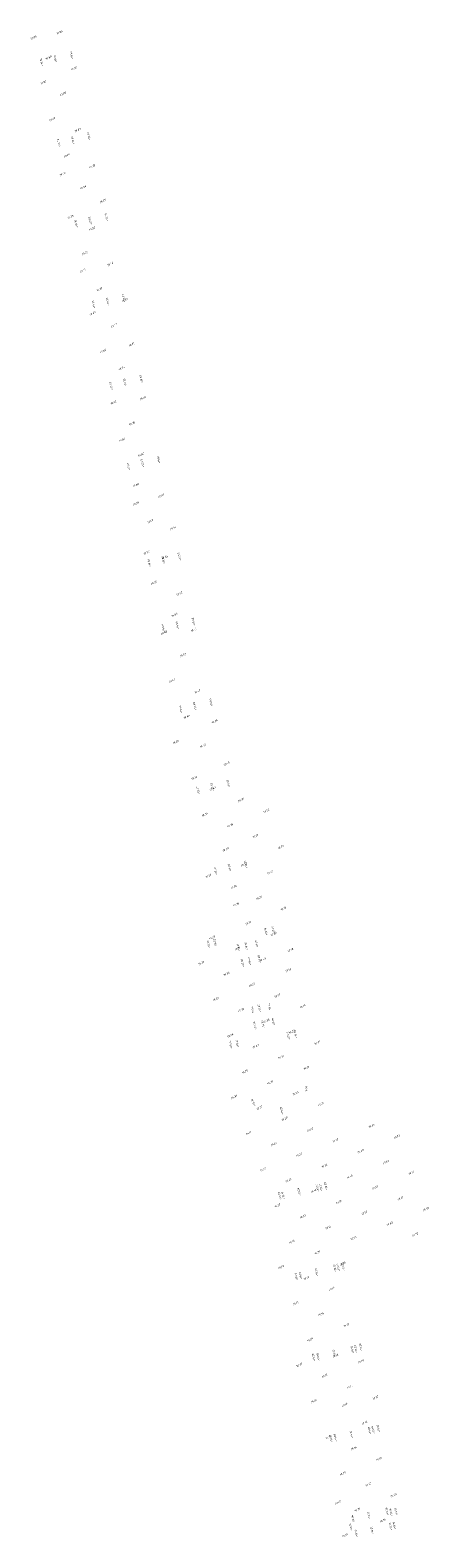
# Model space of a CAD drawing. Header units: metres. Extents: x 202983 to 204040, y 388598 to 392940.
# Tile 7 of 19: x 203912 to 203985, y 389953 to 390226. Entities that reach past the tile are written whole.
import ezdxf

# ---------------------------------------------------------------- set-up
doc = ezdxf.new("R2010")
doc.units = ezdxf.units.M
doc.layers.add('B-WE-OG-HOOGTEPUNT-T18', color=252, linetype='Continuous', lineweight=18)
doc.layers.add('N-WE-OG-HOOGTEPUNT-T25', color=7, linetype='Continuous', lineweight=25)
doc.styles.add('NLCS-ISO', font='NLCS-ISO.ttf')
doc.styles.add('NLCS-ISO-M200-T18', font='NLCS-ISO.ttf', dxfattribs={"height": 0.36})

msp = doc.modelspace()

# ---------------------------------------------------------------- texts
at = {"layer": 'B-WE-OG-HOOGTEPUNT-T18', "linetype": 'Continuous', "lineweight": 18, "char_height": 0.36, "attachment_point": 8, "rotation": 27, "style": 'NLCS-ISO'}
for s, insert in [('{\\fNLCS-ISO|b0|i1|c0|p2;\\C256;19.85}', (203913.11, 390224.41, 19.85)), ('{\\fNLCS-ISO|b0|i1|c0|p2;\\C256;19.86}', (203917.83, 390225.36, 19.86)), ('{\\fNLCS-ISO|b0|i1|c0|p2;\\C256;19.88}', (203915.86, 390220.76, 19.88)), ('{\\fNLCS-ISO|b0|i1|c0|p2;\\C256;19.81}', (203920.46, 390218.8, 19.81)), ('{\\fNLCS-ISO|b0|i1|c0|p2;\\C256;19.82}', (203914.92, 390216.29, 19.82)), ('{\\fNLCS-ISO|b0|i1|c0|p2;\\C256;19.88}', (203918.49, 390214.2, 19.88)), ('{\\fNLCS-ISO|b0|i1|c0|p2;\\C256;19.80}', (203916.53, 390209.6, 19.8)), ('{\\fNLCS-ISO|b0|i1|c0|p2;\\C256;19.83}', (203921.13, 390207.64, 19.83)), ('{\\fNLCS-ISO|b0|i1|c0|p2;\\C256;19.81}', (203919.16, 390203.04, 19.81)), ('{\\fNLCS-ISO|b0|i1|c0|p2;\\C256;19.76}', (203918.4, 390199.65, 19.76)), ('{\\fNLCS-ISO|b0|i1|c0|p2;\\C256;19.78}', (203923.76, 390201.07, 19.78)), ('{\\fNLCS-ISO|b0|i1|c0|p2;\\C256;19.84}', (203922.14, 390197.26, 19.84)), ('{\\fNLCS-ISO|b0|i1|c0|p2;\\C256;19.75}', (203925.7, 390194.76, 19.75)), ('{\\fNLCS-ISO|b0|i1|c0|p2;\\C256;19.73}', (203919.82, 390191.88, 19.73)), ('{\\fNLCS-ISO|b0|i1|c0|p2;\\C256;19.82}', (203923.76, 390189.78, 19.82)), ('{\\fNLCS-ISO|b0|i1|c0|p2;\\C256;19.75}', (203922.45, 390185.32, 19.75)), ('{\\fNLCS-ISO|b0|i1|c0|p2;\\C256;19.76}', (203927.05, 390183.35, 19.76)), ('{\\fNLCS-ISO|b0|i1|c0|p2;\\C256;19.71}', (203922.05, 390182.15, 19.71)), ('{\\fNLCS-ISO|b0|i1|c0|p2;\\C256;19.77}', (203925.08, 390178.75, 19.77)), ('{\\fNLCS-ISO|b0|i1|c0|p2;\\C256;19.69}', (203923.86, 390174.42, 19.69)), ('{\\fNLCS-ISO|b0|i1|c0|p2;\\C256;19.72}', (203929.68, 390176.79, 19.72)), ('{\\fNLCS-ISO|b0|i1|c0|p2;\\C256;19.77}', (203927.72, 390172.19, 19.77)), ('{\\fNLCS-ISO|b0|i1|c0|p2;\\C256;19.71}', (203930.92, 390168.76, 19.71)), ('{\\fNLCS-ISO|b0|i1|c0|p2;\\C256;19.68}', (203925.75, 390167.59, 19.68)), ('{\\fNLCS-ISO|b0|i1|c0|p2;\\C256;19.74}', (203929.13, 390164.47, 19.74)), ('{\\fNLCS-ISO|b0|i1|c0|p2;\\C256;19.62}', (203927.63, 390158.26, 19.62)), ('{\\fNLCS-ISO|b0|i1|c0|p2;\\C256;19.66}', (203932.98, 390159.06, 19.66)), ('{\\fNLCS-ISO|b0|i1|c0|p2;\\C256;19.70}', (203931.01, 390154.46, 19.7)), ('{\\fNLCS-ISO|b0|i1|c0|p2;\\C256;19.61}', (203929.16, 390151.5, 19.61)), ('{\\fNLCS-ISO|b0|i1|c0|p2;\\C256;19.68}', (203932.61, 390148.81, 19.68)), ('{\\fNLCS-ISO|b0|i1|c0|p2;\\C256;19.60}', (203931.67, 390143.3, 19.6)), ('{\\fNLCS-ISO|b0|i1|c0|p2;\\C256;19.56}', (203931.71, 390139.95, 19.56)), ('{\\fNLCS-ISO|b0|i1|c0|p2;\\C256;19.59}', (203936.27, 390141.34, 19.59)), ('{\\fNLCS-ISO|b0|i1|c0|p2;\\C256;19.60}', (203934.31, 390136.74, 19.6)), ('{\\fNLCS-ISO|b0|i1|c0|p2;\\C256;19.54}', (203938.43, 390135.5, 19.54)), ('{\\fNLCS-ISO|b0|i1|c0|p2;\\C256;19.52}', (203933.63, 390131.05, 19.52)), ('{\\fNLCS-ISO|b0|i1|c0|p2;\\C256;19.58}', (203936.94, 390130.18, 19.58)), ('{\\fNLCS-ISO|b0|i1|c0|p2;\\C256;19.50}', (203934.97, 390125.58, 19.5)), ('{\\fNLCS-ISO|b0|i1|c0|p2;\\C256;19.52}', (203939.57, 390123.61, 19.52)), ('{\\fNLCS-ISO|b0|i1|c0|p2;\\C256;19.55}', (203938.71, 390119.74, 19.55)), ('{\\fNLCS-ISO|b0|i1|c0|p2;\\C256;19.47}', (203942.2, 390117.05, 19.47)), ('{\\fNLCS-ISO|b0|i1|c0|p2;\\C256;19.48}', (203936.8, 390116.53, 19.48)), ('{\\fNLCS-ISO|b0|i1|c0|p2;\\C256;19.53}', (203940.23, 390112.45, 19.53)), ('{\\fNLCS-ISO|b0|i1|c0|p2;\\C256;19.44}', (203938.26, 390107.86, 19.44)), ('{\\fNLCS-ISO|b0|i1|c0|p2;\\C256;19.47}', (203942.86, 390105.89, 19.47)), ('{\\fNLCS-ISO|b0|i1|c0|p2;\\C256;19.44}', (203940.9, 390101.29, 19.44)), ('{\\fNLCS-ISO|b0|i1|c0|p2;\\C256;19.39}', (203945.95, 390100.42, 19.39)), ('{\\fNLCS-ISO|b0|i1|c0|p2;\\C256;19.29}', (203938.93, 390096.69, 19.29)), ('{\\fNLCS-ISO|b0|i1|c0|p2;\\C256;19.46}', (203943.84, 390096.03, 19.46)), ('{\\fNLCS-ISO|b0|i1|c0|p2;\\C256;19.45}', (203948.12, 390092.76, 19.45)), ('{\\fNLCS-ISO|b0|i1|c0|p2;\\C256;19.36}', (203942.28, 390090.23, 19.36)), ('{\\fNLCS-ISO|b0|i1|c0|p2;\\C256;19.43}', (203945.63, 390088.27, 19.43)), ('{\\fNLCS-ISO|b0|i1|c0|p2;\\C256;19.36}', (203950.75, 390086.2, 19.36)), ('{\\fNLCS-ISO|b0|i1|c0|p2;\\C256;19.38}', (203955.35, 390084.23, 19.38)), ('{\\fNLCS-ISO|b0|i1|c0|p2;\\C256;19.36}', (203944.19, 390083.57, 19.36)), ('{\\fNLCS-ISO|b0|i1|c0|p2;\\C256;19.35}', (203948.79, 390081.6, 19.35)), ('{\\fNLCS-ISO|b0|i1|c0|p2;\\C256;19.27}', (203953.38, 390079.63, 19.27)), ('{\\fNLCS-ISO|b0|i1|c0|p2;\\C256;19.39}', (203947.96, 390077.24, 19.39)), ('{\\fNLCS-ISO|b0|i1|c0|p2;\\C256;18.79}', (203957.98, 390077.67, 18.79)), ('{\\fNLCS-ISO|b0|i1|c0|p2;\\C256;19.30}', (203951.28, 390074.51, 19.3)), ('{\\fNLCS-ISO|b0|i1|c0|p2;\\C256;19.27}', (203944.85, 390072.41, 19.27)), ('{\\fNLCS-ISO|b0|i1|c0|p2;\\C256;19.36}', (203949.45, 390070.44, 19.36)), ('{\\fNLCS-ISO|b0|i1|c0|p2;\\C256;19.21}', (203956.02, 390073.07, 19.21)), ('{\\fNLCS-ISO|b0|i1|c0|p2;\\C256;19.26}', (203954.05, 390068.47, 19.26)), ('{\\fNLCS-ISO|b0|i1|c0|p2;\\C256;19.36}', (203949.87, 390067.29, 19.36)), ('{\\fNLCS-ISO|b0|i1|c0|p2;\\C256;19.18}', (203958.43, 390066.51, 19.18)), ('{\\fNLCS-ISO|b0|i1|c0|p2;\\C256;19.32}', (203952.08, 390063.88, 19.32)), ('{\\fNLCS-ISO|b0|i1|c0|p2;\\C256;19.23}', (203945.52, 390061.25, 19.23)), ('{\\fNLCS-ISO|b0|i1|c0|p2;\\C256;19.20}', (203956.68, 390061.91, 19.2)), ('{\\fNLCS-ISO|b0|i1|c0|p2;\\C256;19.31}', (203950.12, 390059.28, 19.31)), ('{\\fNLCS-ISO|b0|i1|c0|p2;\\C256;19.43}', (203954.71, 390057.31, 19.43)), ('{\\fNLCS-ISO|b0|i1|c0|p2;\\C256;19.18}', (203959.74, 390059.01, 19.18)), ('{\\fNLCS-ISO|b0|i1|c0|p2;\\C256;19.09}', (203943.55, 390056.65, 19.09)), ('{\\fNLCS-ISO|b0|i1|c0|p2;\\C256;19.34}', (203948.15, 390054.68, 19.34)), ('{\\fNLCS-ISO|b0|i1|c0|p2;\\C256;19.19}', (203959.31, 390055.35, 19.19)), ('{\\fNLCS-ISO|b0|i1|c0|p2;\\C256;19.39}', (203952.75, 390052.72, 19.39)), ('{\\fNLCS-ISO|b0|i1|c0|p2;\\C256;19.22}', (203946.18, 390050.09, 19.22)), ('{\\fNLCS-ISO|b0|i1|c0|p2;\\C256;19.30}', (203957.34, 390050.75, 19.3)), ('{\\fNLCS-ISO|b0|i1|c0|p2;\\C256;19.18}', (203961.94, 390048.78, 19.18)), ('{\\fNLCS-ISO|b0|i1|c0|p2;\\C256;19.38}', (203950.78, 390048.12, 19.38)), ('{\\fNLCS-ISO|b0|i1|c0|p2;\\C256;19.38}', (203955.38, 390046.15, 19.38)), ('{\\fNLCS-ISO|b0|i1|c0|p2;\\C256;19.24}', (203948.81, 390043.52, 19.24)), ('{\\fNLCS-ISO|b0|i1|c0|p2;\\C256;19.23}', (203959.97, 390044.19, 19.23)), ('{\\fNLCS-ISO|b0|i1|c0|p2;\\C256;19.43}', (203953.41, 390041.56, 19.43)), ('{\\fNLCS-ISO|b0|i1|c0|p2;\\C256;18.91}', (203964.57, 390042.22, 18.91)), ('{\\fNLCS-ISO|b0|i1|c0|p2;\\C256;19.31}', (203958.01, 390039.59, 19.31)), ('{\\fNLCS-ISO|b0|i1|c0|p2;\\C256;19.19}', (203962.61, 390037.62, 19.19)), ('{\\fNLCS-ISO|b0|i1|c0|p2;\\C256;19.25}', (203951.45, 390036.96, 19.25)), ('{\\fNLCS-ISO|b0|i1|c0|p2;\\C256;19.30}', (203956.04, 390034.99, 19.3)), ('{\\fNLCS-ISO|b0|i1|c0|p2;\\C256;19.08}', (203949.48, 390032.36, 19.08)), ('{\\fNLCS-ISO|b0|i1|c0|p2;\\C256;19.23}', (203960.64, 390033.03, 19.23)), ('{\\fNLCS-ISO|b0|i1|c0|p2;\\C256;19.22}', (203954.08, 390030.4, 19.22)), ('{\\fNLCS-ISO|b0|i1|c0|p2;\\C256;19.21}', (203965.24, 390031.06, 19.21)), ('{\\fNLCS-ISO|b0|i1|c0|p2;\\C256;19.28}', (203958.67, 390028.43, 19.28)), ('{\\fNLCS-ISO|b0|i1|c0|p2;\\C256;19.36}', (203974.43, 390027.13, 19.36)), ('{\\fNLCS-ISO|b0|i1|c0|p2;\\C256;19.11}', (203952.11, 390025.8, 19.11)), ('{\\fNLCS-ISO|b0|i1|c0|p2;\\C256;19.22}', (203963.27, 390026.46, 19.22)), ('{\\fNLCS-ISO|b0|i1|c0|p2;\\C256;19.20}', (203967.87, 390024.5, 19.2)), ('{\\fNLCS-ISO|b0|i1|c0|p2;\\C256;19.70}', (203979.03, 390025.16, 19.7)), ('{\\fNLCS-ISO|b0|i1|c0|p2;\\C256;19.22}', (203956.71, 390023.83, 19.22)), ('{\\fNLCS-ISO|b0|i1|c0|p2;\\C256;19.23}', (203961.3, 390021.87, 19.23)), ('{\\fNLCS-ISO|b0|i1|c0|p2;\\C256;19.48}', (203972.46, 390022.53, 19.48)), ('{\\fNLCS-ISO|b0|i1|c0|p2;\\C256;19.21}', (203954.74, 390019.23, 19.21)), ('{\\fNLCS-ISO|b0|i1|c0|p2;\\C256;19.32}', (203965.9, 390019.9, 19.32)), ('{\\fNLCS-ISO|b0|i1|c0|p2;\\C256;19.62}', (203977.06, 390020.56, 19.62)), ('{\\fNLCS-ISO|b0|i1|c0|p2;\\C256;19.71}', (203981.66, 390018.6, 19.71)), ('{\\fNLCS-ISO|b0|i1|c0|p2;\\C256;19.22}', (203959.34, 390017.27, 19.22)), ('{\\fNLCS-ISO|b0|i1|c0|p2;\\C256;19.44}', (203970.5, 390017.93, 19.44)), ('{\\fNLCS-ISO|b0|i1|c0|p2;\\C256;19.54}', (203975.09, 390015.97, 19.54)), ('{\\fNLCS-ISO|b0|i1|c0|p2;\\C256;19.19}', (203963.93, 390015.3, 19.19)), ('{\\fNLCS-ISO|b0|i1|c0|p2;\\C256;19.34}', (203968.53, 390013.34, 19.34)), ('{\\fNLCS-ISO|b0|i1|c0|p2;\\C256;19.61}', (203979.69, 390014, 19.61)), ('{\\fNLCS-ISO|b0|i1|c0|p2;\\C256;19.27}', (203957.37, 390012.67, 19.27)), ('{\\fNLCS-ISO|b0|i1|c0|p2;\\C256;19.23}', (203961.97, 390010.71, 19.23)), ('{\\fNLCS-ISO|b0|i1|c0|p2;\\C256;19.52}', (203973.13, 390011.37, 19.52)), ('{\\fNLCS-ISO|b0|i1|c0|p2;\\C256;19.69}', (203984.29, 390012.03, 19.69)), ('{\\fNLCS-ISO|b0|i1|c0|p2;\\C256;19.16}', (203966.56, 390008.74, 19.16)), ('{\\fNLCS-ISO|b0|i1|c0|p2;\\C256;19.63}', (203977.73, 390009.4, 19.63)), ('{\\fNLCS-ISO|b0|i1|c0|p2;\\C256;19.16}', (203960, 390006.11, 19.16)), ('{\\fNLCS-ISO|b0|i1|c0|p2;\\C256;19.54}', (203971.16, 390006.77, 19.54)), ('{\\fNLCS-ISO|b0|i1|c0|p2;\\C256;19.72}', (203982.32, 390007.44, 19.72)), ('{\\fNLCS-ISO|b0|i1|c0|p2;\\C256;19.19}', (203964.6, 390004.14, 19.19)), ('{\\fNLCS-ISO|b0|i1|c0|p2;\\C256;19.26}', (203969.2, 390002.18, 19.26)), ('{\\fNLCS-ISO|b0|i1|c0|p2;\\C256;19.08}', (203958.04, 390001.51, 19.08)), ('{\\fNLCS-ISO|b0|i1|c0|p2;\\C256;19.16}', (203962.63, 389999.54, 19.16)), ('{\\fNLCS-ISO|b0|i1|c0|p2;\\C256;19.15}', (203967.23, 389997.58, 19.15)), ('{\\fNLCS-ISO|b0|i1|c0|p2;\\C256;19.21}', (203960.67, 389994.95, 19.21)), ('{\\fNLCS-ISO|b0|i1|c0|p2;\\C256;19.16}', (203965.26, 389992.98, 19.16)), ('{\\fNLCS-ISO|b0|i1|c0|p2;\\C256;19.09}', (203963.3, 389988.38, 19.09)), ('{\\fNLCS-ISO|b0|i1|c0|p2;\\C256;19.12}', (203969.86, 389991.01, 19.12)), ('{\\fNLCS-ISO|b0|i1|c0|p2;\\C256;18.97}', (203961.33, 389983.79, 18.97)), ('{\\fNLCS-ISO|b0|i1|c0|p2;\\C256;19.16}', (203967.9, 389985.44, 19.16)), ('{\\fNLCS-ISO|b0|i1|c0|p2;\\C256;19.20}', (203972.49, 389984.45, 19.2)), ('{\\fNLCS-ISO|b0|i1|c0|p2;\\C256;19.12}', (203965.93, 389981.82, 19.12)), ('{\\fNLCS-ISO|b0|i1|c0|p2;\\C256;19.14}', (203970.52, 389979.85, 19.14)), ('{\\fNLCS-ISO|b0|i1|c0|p2;\\C256;19.22}', (203975.12, 389977.89, 19.22)), ('{\\fNLCS-ISO|b0|i1|c0|p2;\\C256;19.18}', (203963.96, 389977.22, 19.18)), ('{\\fNLCS-ISO|b0|i1|c0|p2;\\C256;19.16}', (203969.59, 389976.55, 19.16)), ('{\\fNLCS-ISO|b0|i1|c0|p2;\\C256;19.12}', (203973.16, 389973.29, 19.12)), ('{\\fNLCS-ISO|b0|i1|c0|p2;\\C256;19.18}', (203966.59, 389970.66, 19.18)), ('{\\fNLCS-ISO|b0|i1|c0|p2;\\C256;19.16}', (203971.19, 389968.69, 19.16)), ('{\\fNLCS-ISO|b0|i1|c0|p2;\\C256;19.18}', (203975.79, 389966.73, 19.18)), ('{\\fNLCS-ISO|b0|i1|c0|p2;\\C256;19.09}', (203969.22, 389964.1, 19.09)), ('{\\fNLCS-ISO|b0|i1|c0|p2;\\C256;19.13}', (203973.82, 389962.13, 19.13)), ('{\\fNLCS-ISO|b0|i1|c0|p2;\\C256;19.18}', (203968.32, 389958.87, 19.18)), ('{\\fNLCS-ISO|b0|i1|c0|p2;\\C256;19.20}', (203978.42, 389960.16, 19.2)), ('{\\fNLCS-ISO|b0|i1|c0|p2;\\C256;19.10}', (203971.85, 389957.53, 19.1)), ('{\\fNLCS-ISO|b0|i1|c0|p2;\\C256;19.10}', (203976.45, 389955.57, 19.1)), ('{\\fNLCS-ISO|b0|i1|c0|p2;\\C256;19.18}', (203969.62, 389952.89, 19.18))]:
    msp.add_mtext(s, dxfattribs=dict(at, insert=insert))
at = {"layer": 'N-WE-OG-HOOGTEPUNT-T25', "linetype": 'Continuous', "lineweight": 25, "char_height": 0.36, "attachment_point": 8, "style": 'NLCS-ISO-M200-T18'}
for s, insert, rotation in [('{\\fNLCS-ISO|b0|i0|c0|p2;+19.90}', (203917.2, 390220.8, 19.9), 103.5), ('{\\fNLCS-ISO|b0|i0|c0|p2;+19.84}', (203920.16, 390221.43, 19.84), 103.5), ('{\\fNLCS-ISO|b0|i0|c0|p2;+19.84}', (203914.69, 390220.22, 19.84), 103.5), ('{\\fNLCS-ISO|b0|i0|c0|p2;+19.79}', (203917.84, 390205.55, 19.79), 103.5), ('{\\fNLCS-ISO|b0|i0|c0|p2;+19.85}', (203920.38, 390206.06, 19.85), 103.5), ('{\\fNLCS-ISO|b0|i0|c0|p2;+19.79}', (203923.3, 390206.74, 19.79), 103.5), ('{\\fNLCS-ISO|b0|i0|c0|p2;+19.76}', (203921, 390190.89, 19.76), 103.5), ('{\\fNLCS-ISO|b0|i0|c0|p2;+19.82}', (203923.53, 390191.46, 19.82), 103.5), ('{\\fNLCS-ISO|b0|i0|c0|p2;+19.76}', (203926.48, 390192.08, 19.76), 103.5), ('{\\fNLCS-ISO|b0|i0|c0|p2;+19.73}', (203929.63, 390177.43, 19.73), 103.5), ('{\\fNLCS-ISO|b0|i0|c0|p2;+19.73}', (203924.16, 390176.23, 19.73), 103.5), ('{\\fNLCS-ISO|b0|i0|c0|p2;+19.79}', (203926.72, 390176.78, 19.79), 103.5), ('{\\fNLCS-ISO|b0|i0|c0|p2;+19.67}', (203927.33, 390161.49, 19.67), 103.5), ('{\\fNLCS-ISO|b0|i0|c0|p2;+19.73}', (203929.85, 390162.09, 19.73), 103.5), ('{\\fNLCS-ISO|b0|i0|c0|p2;+19.67}', (203932.8, 390162.75, 19.67), 103.5), ('{\\fNLCS-ISO|b0|i0|c0|p2;+19.61}', (203930.49, 390146.84, 19.61), 103.5), ('{\\fNLCS-ISO|b0|i0|c0|p2;+19.67}', (203933.02, 390147.47, 19.67), 103.5), ('{\\fNLCS-ISO|b0|i0|c0|p2;+19.61}', (203935.96, 390148.09, 19.61), 103.5), ('{\\fNLCS-ISO|b0|i0|c0|p2;+19.53}', (203939.72, 390130.56, 19.53), 103.5), ('{\\fNLCS-ISO|b0|i0|c0|p2;+19.53}', (203934.25, 390129.39, 19.53), 103.5), ('{\\fNLCS-ISO|b0|i0|c0|p2;+19.59}', (203936.8, 390129.95, 19.59), 103.5), ('{\\fNLCS-ISO|b0|i0|c0|p2;+19.48}', (203936.79, 390117.54, 19.48), 103.5), ('{\\fNLCS-ISO|b0|i0|c0|p2;+19.54}', (203939.34, 390118.08, 19.54), 103.5), ('{\\fNLCS-ISO|b0|i0|c0|p2;+19.48}', (203942.27, 390118.75, 19.48), 103.5), ('{\\fNLCS-ISO|b0|i0|c0|p2;+19.49}', (203942.51, 390103.44, 19.49), 103.5), ('{\\fNLCS-ISO|b0|i0|c0|p2;+19.43}', (203945.43, 390104.1, 19.43), 103.5), ('{\\fNLCS-ISO|b0|i0|c0|p2;+19.44}', (203939.96, 390102.87, 19.44), 103.5), ('{\\fNLCS-ISO|b0|i0|c0|p2;+19.37}', (203948.59, 390089.4, 19.37), 103.5), ('{\\fNLCS-ISO|b0|i0|c0|p2;+19.37}', (203943.12, 390088.18, 19.37), 103.5), ('{\\fNLCS-ISO|b0|i0|c0|p2;+19.43}', (203945.65, 390088.81, 19.43), 103.5), ('{\\fNLCS-ISO|b0|i0|c0|p2;+19.31}', (203946.28, 390073.53, 19.31), 103.5), ('{\\fNLCS-ISO|b0|i0|c0|p2;+19.37}', (203948.83, 390074.12, 19.37), 103.5), ('{\\fNLCS-ISO|b0|i0|c0|p2;+19.31}', (203951.76, 390074.75, 19.31), 103.5), ('+19.18', (203955.41, 390062.58, 19.17), 103.0063), ('+19.20', (203956.73, 390062.87, 19.17), 103.0063), ('+19.24', (203944.98, 390060.28, 19.17), 103.0063), ('+19.22', (203946.18, 390060.52, 19.17), 103.0063), ('{\\fNLCS-ISO|b0|i0|c0|p2;+19.31}', (203950.4, 390059.69, 19.31), 103.5), ('{\\fNLCS-ISO|b0|i0|c0|p2;+19.35}', (203951.84, 390059.95, 19.35), 103.5), ('{\\fNLCS-ISO|b0|i0|c0|p2;+19.31}', (203953.73, 390060.31, 19.31), 103.5), ('+19.40', (203951.16, 390056.9, 19.35), 103.5), ('+19.43', (203952.45, 390057.18, 19.35), 103.5), ('+19.40', (203954.21, 390057.57, 19.35), 103.5), ('+19.47', (203954.24, 390048.7, 19.39), 103.5), ('19.44', (203956.04, 390049, 19.39), 103.5), ('19.44', (203952.99, 390048.4, 19.39), 103.5), ('{\\fNLCS-ISO|b0|i0|c0|p2;+19.39}', (203954.88, 390045.79, 19.39), 103.5), ('{\\fNLCS-ISO|b0|i0|c0|p2;+19.36}', (203956.74, 390046.21, 19.36), 103.5), ('{\\fNLCS-ISO|b0|i0|c0|p2;+19.36}', (203953.39, 390045.54, 19.36), 103.5), ('+19.22', (203959.45, 390043.71, 19.17), 103.0063), ('+19.24', (203960.76, 390044, 19.17), 103.0063), ('+19.24', (203949, 390042.05, 19.17), 103.0063), ('+19.22', (203950.2, 390042.29, 19.17), 103.0063), ('+19.20', (203962.77, 390033.84, 19.17), 90.3926), ('+19.20', (203953.14, 390031.61, 19.17), 114.534), ('{\\fNLCS-ISO|b0|i0|c0|p2;+19.29}', (203958.27, 390030.11, 19.29), 103.5), ('{\\fNLCS-ISO|b0|i0|c0|p2;+19.17}', (203964.77, 390016.12, 19.17), 103.5), ('{\\fNLCS-ISO|b0|i0|c0|p2;+19.27}', (203965.37, 390016.21, 19.27), 103.5), ('{\\fNLCS-ISO|b0|i0|c0|p2;+19.29}', (203966.28, 390016.45, 19.29), 103.5), ('{\\fNLCS-ISO|b0|i0|c0|p2;+19.27}', (203957.93, 390014.67, 19.27), 103.5), ('{\\fNLCS-ISO|b0|i0|c0|p2;+19.17}', (203958.53, 390014.78, 19.17), 103.5), ('{\\fNLCS-ISO|b0|i0|c0|p2;+19.24}', (203961.42, 390015.43, 19.24), 103.5), ('{\\fNLCS-ISO|b0|i0|c0|p2;+19.23}', (203960.91, 390000.02, 19.23), 103.5), ('{\\fNLCS-ISO|b0|i0|c0|p2;+19.13}', (203961.7, 390000.16, 19.13), 103.5), ('{\\fNLCS-ISO|b0|i0|c0|p2;+19.20}', (203964.6, 390000.8, 19.2), 103.5), ('{\\fNLCS-ISO|b0|i0|c0|p2;+19.13}', (203967.93, 390001.56, 19.13), 103.5), ('{\\fNLCS-ISO|b0|i0|c0|p2;+19.23}', (203968.52, 390001.67, 19.23), 103.5), ('{\\fNLCS-ISO|b0|i0|c0|p2;+19.25}', (203969.4, 390001.85, 19.25), 103.5), ('{\\fNLCS-ISO|b0|i0|c0|p2;+19.16}', (203967.77, 389986.1, 19.16), 103.5), ('{\\fNLCS-ISO|b0|i0|c0|p2;+19.10}', (203971.09, 389986.75, 19.1), 103.5), ('{\\fNLCS-ISO|b0|i0|c0|p2;+19.20}', (203971.7, 389986.91, 19.2), 103.5), ('{\\fNLCS-ISO|b0|i0|c0|p2;+19.22}', (203972.61, 389987.21, 19.22), 103.5), ('{\\fNLCS-ISO|b0|i0|c0|p2;+19.20}', (203964.07, 389985.36, 19.2), 103.5), ('{\\fNLCS-ISO|b0|i0|c0|p2;+19.10}', (203964.87, 389985.48, 19.1), 103.5), ('{\\fNLCS-ISO|b0|i0|c0|p2;+19.09}', (203974.22, 389972.12, 19.09), 103.5), ('{\\fNLCS-ISO|b0|i0|c0|p2;+19.19}', (203974.86, 389972.25, 19.19), 103.5), ('{\\fNLCS-ISO|b0|i0|c0|p2;+19.22}', (203975.8, 389972.49, 19.22), 103.5), ('{\\fNLCS-ISO|b0|i0|c0|p2;+19.19}', (203967.21, 389970.7, 19.19), 103.5), ('{\\fNLCS-ISO|b0|i0|c0|p2;+19.09}', (203968.01, 389970.83, 19.09), 103.5), ('{\\fNLCS-ISO|b0|i0|c0|p2;+19.16}', (203970.92, 389971.39, 19.16), 103.5), ('{\\fNLCS-ISO|b0|i0|c0|p2;+19.06}', (203971.19, 389956.12, 19.06), 103.5), ('{\\fNLCS-ISO|b0|i0|c0|p2;+19.13}', (203974.07, 389956.72, 19.13), 103.5), ('{\\fNLCS-ISO|b0|i0|c0|p2;+19.06}', (203977.38, 389957.46, 19.06), 103.5), ('{\\fNLCS-ISO|b0|i0|c0|p2;+19.16}', (203978.08, 389957.29, 19.16), 103.5), ('{\\fNLCS-ISO|b0|i0|c0|p2;+19.19}', (203979.02, 389957.42, 19.19), 103.5), ('{\\fNLCS-ISO|b0|i0|c0|p2;+19.16}', (203970.8, 389954.63, 19.16), 103.5), ('+19.14', (203971.8, 389953.46, 19.06), 103.5), ('+19.21', (203974.66, 389954.03, 19.13), 103.5), ('+19.14', (203978, 389954.76, 19.06), 103.5), ('{\\fNLCS-ISO|b0|i0|c0|p2;+19.16}', (203978.7, 389954.9, 19.16), 103.5)]:
    msp.add_mtext(s, dxfattribs=dict(at, insert=insert, rotation=rotation))

doc.saveas('drawing.dxf')
